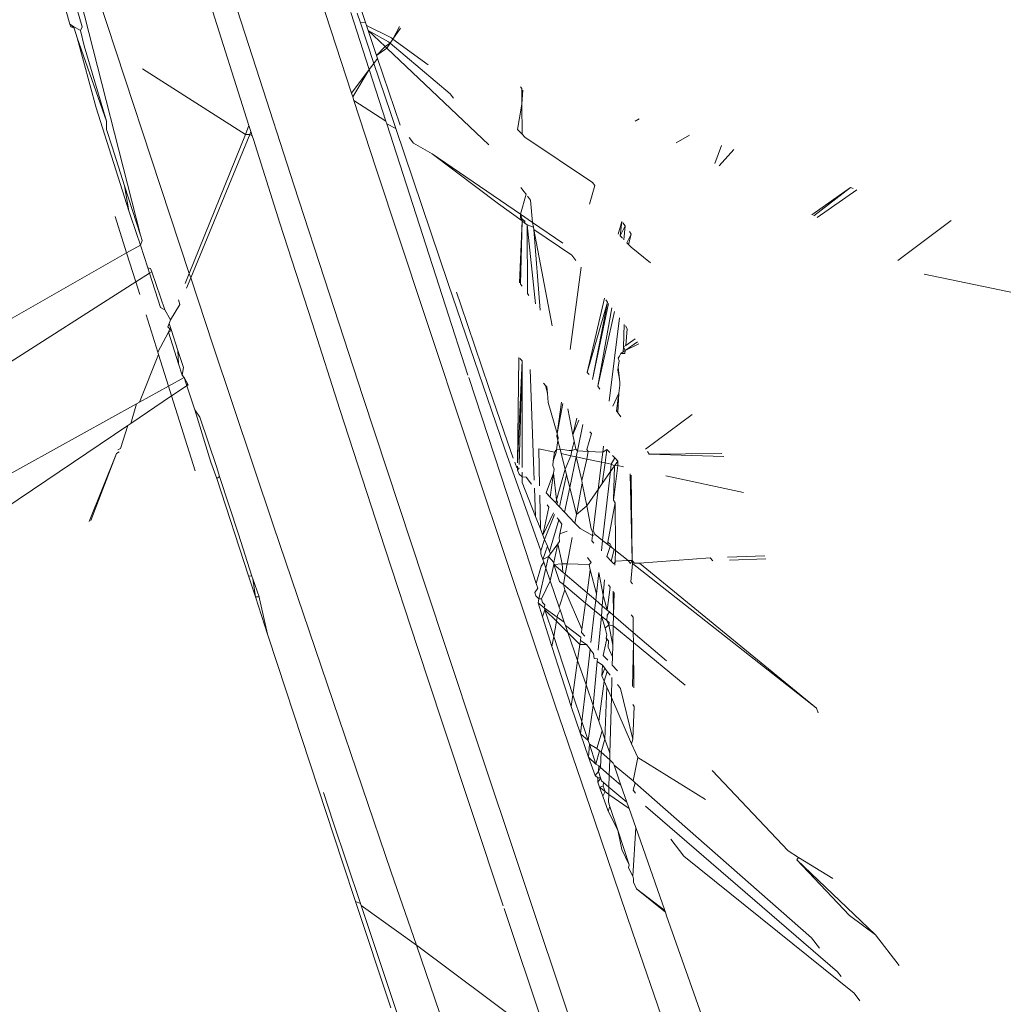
# Model space of a CAD drawing. Header units: millimetres. Extents: x 504675 to 860349, y -23215 to 63575.
# Tile 32 of 177: x 590976 to 590990, y 32733 to 32748. Entities that reach past the tile are written whole.
import ezdxf
from ezdxf import colors
from ezdxf.entities.mleader import LeaderData, LeaderLine
from ezdxf.math import Vec2, Vec3

# ---------------------------------------------------------------- set-up
doc = ezdxf.new("R2010")
doc.units = ezdxf.units.MM
doc.header["$LTSCALE"] = 10
doc.linetypes.add('LEVEL-F-OVERALL LAYOUT$0$HIDDEN', pattern=[0.375, 0.25, -0.125])
doc.layers.get('0').update_dxf_attribs({"linetype": 'CONTINUOUS'})
for name, color, linetype, lineweight in [('ARCH', 8, 'CONTINUOUS', 0), ('furniture', 8, 'CONTINUOUS', 5), ('LEVEL - C OVERALL LAYOUT$0$A-EQPM', 8, 'CONTINUOUS', 5), ('level-C-ELEVATION-$0$I-ANNO-TEXT', 8, 'CONTINUOUS', 18)]:
    doc.layers.add(name, color=color, linetype=linetype, lineweight=lineweight)
doc.layers.add('LEVEL-F-OVERALL LAYOUT$0$DASH1L', color=8, linetype='LEVEL-F-OVERALL LAYOUT$0$HIDDEN')
doc.styles.add('level-C-ELEVATION-$0$KGD - Note', font='romans.shx', dxfattribs={"width": 0.7, "height": 2})

# ---------------------------------------------------------------- blocks, each defined once
blk = doc.blocks.new('LEVEL - C OVERALL LAYOUT$0$Column Cladding - Column Cladding- 1200mm-V38-LEVEL C - PART PLAN 20')
at = {"layer": 'LEVEL - C OVERALL LAYOUT$0$A-EQPM', "color": 253, "lineweight": 5}
for radius, start, end in [(755, 90, 270), (746, 180, 360)]:
    blk.add_arc((0, 0), radius, start, end, dxfattribs=at)
blk = doc.blocks.new('ARCH')
at = {"layer": 'LEVEL-F-OVERALL LAYOUT$0$DASH1L'}
h = blk.add_hatch(dxfattribs=at)
h.set_pattern_fill('ANGLE', color=8, scale=10, angle=352.0664)
h.set_pattern_definition([(352.0664444, (-404119.055, 373340.98), (9.6410197, 69.1814516), [50.8, -19.05]), (82.0664444, (-404119.055, 373340.98), (-69.1814516, 9.6410197), [50.8, -19.05])])
edge = h.paths.add_edge_path(flags=16)
edge.add_line((572074.712, 35847.062), (602196.904, 29528.217))
edge.add_line((602196.904, 29528.217), (599472.63, 39352.005))
edge.add_arc((597545.364, 38817.547), 2000, 15.499436, 89.998351)
edge.add_line((597545.422, 40817.547), (573256.113, 40817.547))
edge.add_arc((576210.344, 22394.182), 18658.72, 99.1099624, 106.6903327)
edge.add_line((570851.58, 40266.829), (572074.712, 35847.062))
h.paths.add_polyline_path([(583373.777, 40815.973), (583374.097, 40875.042), (586424.097, 40859.112), (586423.937, 40815.973)], flags=16)
h.paths.add_polyline_path([(600840.891, 34605.132), (600792.778, 34591.523), (599497.965, 39260.646), (599546.078, 39274.255)])
h.paths.add_polyline_path([(587210.4, 32671.778), (587194.965, 32598.383), (582692.955, 33542.787), (582708.389, 33616.182)])
edge = h.paths.add_edge_path()
edge.add_line((572071.73, 35387.893), (601863.317, 29138.4))
edge.add_arc((601986.5, 29725.619), 600, 258.152638, 375.499436)
edge.add_line((602564.68, 29885.956), (599906.265, 39472.258))
edge.add_arc((597545.364, 38817.547), 2450, 15.499436, 89.998351)
edge.add_line((597545.435, 41267.547), (573220.478, 41267.547))
edge.add_arc((576210.344, 22394.182), 19108.72, 99.0018321, 106.2358191)
edge.add_arc((571035.465, 40164.758), 600, 106.235819, 195.468967)
edge.add_line((570457.2, 40004.728), (571616.648, 35815.082))
edge.add_arc((572194.913, 35975.111), 600, 195.468967, 258.152638)
h.paths.add_polyline_path([(587210.4, 32671.778), (587195.409, 32600.494), (587195.432, 32600.49)])
at = {"layer": 'furniture'}
for p, q in [((590976.211, 32749.588), (590977.434, 32744.773)), ((590976.377, 32747.935), (590976.035, 32749.143)), ((590978.57, 32749.13), (590979.166, 32747.277)), ((590980.807, 32747.962), (590980.442, 32749.056)), ((590976.647, 32748.805), (590977.592, 32745.928)), ((590979.06, 32746.414), (590978.329, 32748.725)), ((590980.596, 32746.902), (590980.058, 32748.553)), ((590976.418, 32748.393), (590976.559, 32747.897)), ((590980.587, 32748.111), (590980.862, 32747.254)), ((590980.729, 32747.954), (590980.68, 32748.101)), ((590976.377, 32747.935), (590976.389, 32747.897)), ((590976.43, 32747.902), (590976.377, 32747.935)), ((590976.43, 32747.902), (590976.389, 32747.897)), ((590976.438, 32747.877), (590976.389, 32747.897)), ((590976.534, 32747.838), (590976.43, 32747.902)), ((590976.438, 32747.877), (590976.43, 32747.902)), ((590976.559, 32747.897), (590976.534, 32747.838)), ((590980.807, 32747.962), (590980.729, 32747.954)), ((590980.729, 32747.954), (590980.933, 32747.347)), ((590980.807, 32747.962), (590980.823, 32747.913)), ((590980.823, 32747.913), (590980.847, 32747.842)), ((590981.194, 32747.728), (590980.823, 32747.913)), ((590981.316, 32747.898), (590981.218, 32747.711)), ((590976.486, 32747.728), (590976.438, 32747.877)), ((590976.534, 32747.838), (590976.589, 32747.613)), ((590980.847, 32747.842), (590980.972, 32747.468)), ((590980.847, 32747.842), (590981.101, 32747.601)), ((590981.152, 32747.671), (590980.847, 32747.842)), ((590981.218, 32747.711), (590981.333, 32747.876)), ((590976.486, 32747.728), (590976.771, 32746.681)), ((590976.926, 32746.482), (590976.486, 32747.728)), ((590976.589, 32747.613), (590976.926, 32746.482)), ((590981.101, 32747.601), (590980.972, 32747.468)), ((590981.153, 32747.638), (590981.101, 32747.601)), ((590981.101, 32747.601), (590981.125, 32747.578)), ((590981.125, 32747.578), (590981.176, 32747.651)), ((590981.176, 32747.651), (590981.152, 32747.671)), ((590981.176, 32747.651), (590981.153, 32747.638)), ((590981.176, 32747.651), (590981.218, 32747.711)), ((590982.075, 32746.891), (590981.176, 32747.651)), ((590981.218, 32747.711), (590981.194, 32747.728)), ((590981.747, 32747.327), (590981.218, 32747.711)), ((590980.972, 32747.468), (590981.125, 32747.578)), ((590980.972, 32747.468), (590980.988, 32747.42)), ((590981.125, 32747.578), (590982.653, 32746.126)), ((590980.862, 32747.254), (590980.933, 32747.347)), ((590980.933, 32747.347), (590980.988, 32747.42)), ((590980.933, 32747.347), (590981.18, 32746.61)), ((590980.988, 32747.42), (590981.324, 32746.42)), ((590977.464, 32747.264), (590979.007, 32746.283)), ((590979.166, 32747.277), (590979.732, 32745.529)), ((590980.596, 32746.902), (590980.862, 32747.254)), ((590980.615, 32746.846), (590980.862, 32747.254)), ((590980.862, 32747.254), (590981.111, 32746.482)), ((590983.128, 32746.998), (590983.15, 32746.969)), ((590980.615, 32746.846), (590980.596, 32746.902)), ((590980.632, 32746.791), (590980.615, 32746.846)), ((590982.075, 32746.891), (590982.126, 32746.824)), ((590983.151, 32746.734), (590983.15, 32746.969)), ((590983.166, 32746.948), (590983.151, 32746.734)), ((590981.111, 32746.482), (590980.632, 32746.791)), ((590980.963, 32745.783), (590980.632, 32746.791)), ((590983.151, 32746.734), (590983.085, 32746.356)), ((590983.153, 32746.286), (590983.151, 32746.734)), ((590976.771, 32746.681), (590977.262, 32745.138)), ((590981.18, 32746.61), (590981.26, 32746.372)), ((590976.926, 32746.482), (590976.925, 32746.355)), ((590979.06, 32746.414), (590979.007, 32746.283)), ((590979.088, 32746.324), (590979.06, 32746.414)), ((590981.124, 32746.44), (590981.111, 32746.482)), ((590981.26, 32746.372), (590981.124, 32746.44)), ((590982.003, 32743.714), (590981.124, 32746.44)), ((590984.847, 32746.481), (590984.909, 32746.518)), ((590977.008, 32746.095), (590976.925, 32746.355)), ((590979.007, 32746.283), (590978.166, 32744.199)), ((590979.071, 32746.282), (590978.188, 32744.133)), ((590979.007, 32746.283), (590979.071, 32746.282)), ((590979.088, 32746.324), (590979.071, 32746.282)), ((590979.071, 32746.282), (590979.109, 32746.259)), ((590979.109, 32746.259), (590979.088, 32746.324)), ((590979.126, 32746.207), (590979.109, 32746.259)), ((590981.26, 32746.372), (590982.046, 32744.047)), ((590983.153, 32746.286), (590983.085, 32746.356)), ((590983.153, 32746.286), (590983.195, 32746.242)), ((590985.461, 32746.156), (590985.661, 32746.273)), ((590979.126, 32746.207), (590979.525, 32744.954)), ((590981.462, 32746.237), (590981.526, 32746.153)), ((590981.526, 32746.153), (590981.804, 32745.99)), ((590984.208, 32745.562), (590983.195, 32746.242)), ((590986.044, 32745.847), (590986.142, 32746.116)), ((590977.008, 32746.095), (590977.196, 32745.512)), ((590981.804, 32745.99), (590982.802, 32745.242)), ((590983.13, 32745.085), (590981.804, 32745.99)), ((590986.329, 32746.055), (590986.109, 32745.812)), ((590977.592, 32745.928), (590978.166, 32744.199)), ((590981.679, 32743.614), (590980.963, 32745.783)), ((590979.732, 32745.529), (590980.266, 32743.886)), ((590984.243, 32745.515), (590984.208, 32745.562)), ((590977.434, 32744.773), (590977.196, 32745.512)), ((590977.196, 32745.512), (590977.262, 32745.138)), ((590983.212, 32745.385), (590983.13, 32745.085)), ((590983.179, 32745.429), (590983.136, 32745.485)), ((590983.152, 32745.464), (590983.179, 32745.429)), ((590983.179, 32745.429), (590983.212, 32745.385)), ((590984.164, 32745.236), (590984.243, 32745.515)), ((590988.074, 32745.486), (590987.494, 32745.079)), ((590987.524, 32745.063), (590988.074, 32745.486)), ((590987.577, 32745.035), (590988.171, 32745.454)), ((590988.074, 32745.486), (590988.117, 32745.472)), ((590982.802, 32745.242), (590983.152, 32744.985)), ((590983.234, 32745.356), (590983.278, 32745.297)), ((590983.278, 32745.297), (590983.308, 32744.964)), ((590977.262, 32745.138), (590977.382, 32744.765)), ((590983.13, 32745.085), (590983.129, 32745.03)), ((590983.13, 32745.085), (590983.152, 32745.014)), ((590983.308, 32744.964), (590983.13, 32745.085)), ((590977.227, 32744.508), (590977.057, 32745.052)), ((590980.005, 32743.455), (590979.525, 32744.954)), ((590983.152, 32744.985), (590983.114, 32744.056)), ((590983.129, 32745.03), (590983.152, 32744.985)), ((590983.13, 32744.035), (590983.152, 32744.985)), ((590983.152, 32745.014), (590983.195, 32744.983)), ((590983.152, 32744.985), (590983.196, 32744.953)), ((590983.195, 32744.983), (590983.196, 32744.953)), ((590983.23, 32744.928), (590983.196, 32744.953)), ((590983.353, 32743.741), (590983.23, 32744.928)), ((590983.233, 32743.899), (590983.23, 32744.928)), ((590983.23, 32744.928), (590983.322, 32744.891)), ((590983.308, 32744.964), (590983.322, 32744.891)), ((590983.765, 32744.652), (590983.308, 32744.964)), ((590984.595, 32744.788), (590984.648, 32744.976)), ((590984.621, 32744.762), (590984.648, 32744.976)), ((590984.696, 32744.913), (590984.664, 32744.955)), ((590988.786, 32744.394), (590989.586, 32744.993)), ((590983.322, 32744.891), (590983.329, 32744.855)), ((590983.329, 32744.855), (590983.603, 32743.41)), ((590983.329, 32744.855), (590983.424, 32743.647)), ((590983.329, 32744.855), (590983.901, 32744.472)), ((590984.621, 32744.762), (590984.696, 32744.913)), ((590984.696, 32744.913), (590984.677, 32744.704)), ((590984.721, 32744.658), (590984.789, 32744.789)), ((590984.789, 32744.789), (590984.747, 32744.631)), ((590984.789, 32744.789), (590984.761, 32744.826)), ((590977.382, 32744.765), (590977.421, 32744.669)), ((590977.421, 32744.669), (590977.434, 32744.622)), ((590977.461, 32744.69), (590977.434, 32744.773)), ((590977.434, 32744.622), (590977.461, 32744.69)), ((590984.656, 32744.725), (590984.621, 32744.762)), ((590984.747, 32744.631), (590984.721, 32744.658)), ((590984.747, 32744.631), (590984.786, 32744.591)), ((590977.227, 32744.508), (590972.82, 32741.988)), ((590977.434, 32744.622), (590977.227, 32744.508)), ((590977.365, 32744.07), (590977.227, 32744.508)), ((590977.543, 32744.282), (590977.434, 32744.622)), ((590985.076, 32744.358), (590984.786, 32744.591)), ((590983.961, 32744.392), (590983.901, 32744.472)), ((590977.569, 32744.2), (590977.365, 32744.07)), ((590977.543, 32744.282), (590977.569, 32744.2)), ((590977.583, 32744.272), (590977.543, 32744.282)), ((590977.604, 32744.223), (590977.569, 32744.2)), ((590977.733, 32743.688), (590977.569, 32744.2)), ((590977.604, 32744.223), (590977.583, 32744.272)), ((590977.797, 32743.652), (590977.604, 32744.223)), ((590978.166, 32744.199), (590978.104, 32744.046)), ((590978.166, 32744.199), (590978.188, 32744.133)), ((590983.872, 32743.056), (590984.038, 32744.29)), ((590977.365, 32744.07), (590974.849, 32742.464)), ((590977.423, 32743.883), (590977.365, 32744.07)), ((590978.188, 32744.133), (590978.123, 32743.975)), ((590978.188, 32744.133), (590978.52, 32743.13)), ((590982.046, 32744.047), (590982.894, 32741.562)), ((590995.842, 32742.812), (590989.181, 32744.186)), ((590982.169, 32743.919), (590982.233, 32743.729)), ((590983.152, 32744.006), (590983.13, 32744.035)), ((590983.233, 32743.899), (590983.256, 32743.869)), ((590978.005, 32743.8), (590978.023, 32743.732)), ((590980.266, 32743.886), (590980.768, 32742.351)), ((590984.13, 32742.715), (590984.386, 32743.829)), ((590984.13, 32742.715), (590984.431, 32743.769)), ((590984.431, 32743.769), (590984.21, 32742.61)), ((590984.21, 32742.61), (590984.449, 32743.745)), ((590984.431, 32743.769), (590984.406, 32743.802)), ((590977.733, 32743.688), (590977.797, 32743.652)), ((590977.883, 32743.5), (590977.797, 32743.652)), ((590978.023, 32743.732), (590977.883, 32743.5)), ((590982.364, 32741.552), (590981.679, 32743.614)), ((590982.341, 32742.673), (590982.003, 32743.714)), ((590982.656, 32742.488), (590982.233, 32743.729)), ((590984.496, 32743.683), (590984.288, 32742.506)), ((590984.288, 32742.506), (590984.537, 32743.628)), ((590977.694, 32743.02), (590977.519, 32743.576)), ((590977.843, 32743.399), (590977.863, 32743.449)), ((590977.863, 32743.449), (590977.883, 32743.5)), ((590977.898, 32743.341), (590977.863, 32743.449)), ((590980.423, 32742.159), (590980.005, 32743.455)), ((590984.611, 32743.53), (590984.457, 32742.283)), ((590977.852, 32743.317), (590977.694, 32743.02)), ((590977.873, 32743.367), (590977.843, 32743.399)), ((590977.873, 32743.367), (590977.852, 32743.317)), ((590977.898, 32743.341), (590977.852, 32743.317)), ((590978.004, 32742.845), (590977.852, 32743.317)), ((590977.898, 32743.341), (590977.873, 32743.367)), ((590977.996, 32743.041), (590977.898, 32743.341)), ((590984.674, 32743.097), (590984.684, 32743.433)), ((590984.701, 32743.411), (590984.73, 32743.365)), ((590984.73, 32743.365), (590984.706, 32743.119)), ((590984.699, 32743.042), (590984.882, 32743.171)), ((590984.706, 32743.119), (590984.848, 32743.216)), ((590977.705, 32742.984), (590977.694, 32743.02)), ((590978.077, 32742.789), (590977.996, 32743.041)), ((590977.996, 32743.041), (590978.004, 32742.845)), ((590978.52, 32743.13), (590979.43, 32740.414)), ((590984.669, 32743.022), (590984.635, 32742.998)), ((590984.674, 32743.097), (590984.669, 32743.022)), ((590984.669, 32743.022), (590984.699, 32743.042)), ((590984.674, 32743.097), (590984.706, 32743.119)), ((590984.699, 32743.042), (590984.674, 32743.097)), ((590984.694, 32742.999), (590984.699, 32743.042)), ((590984.699, 32743.042), (590984.902, 32743.145)), ((590977.705, 32742.984), (590977.42, 32742.267)), ((590977.856, 32742.507), (590977.705, 32742.984)), ((590983.086, 32741.359), (590983.103, 32742.939)), ((590983.086, 32741.359), (590983.153, 32742.887)), ((590983.109, 32741.335), (590983.153, 32742.887)), ((590983.153, 32742.887), (590983.121, 32742.921)), ((590983.154, 32741.288), (590983.153, 32742.887)), ((590984.609, 32742.889), (590984.591, 32742.793)), ((590984.593, 32742.927), (590984.613, 32742.959)), ((590984.593, 32742.927), (590984.609, 32742.889)), ((590984.635, 32742.998), (590984.613, 32742.959)), ((590984.635, 32742.998), (590984.694, 32742.999)), ((590978.004, 32742.845), (590978.059, 32742.673)), ((590978.077, 32742.789), (590978.059, 32742.673)), ((590983.334, 32741.099), (590983.276, 32742.759)), ((590984.156, 32742.681), (590984.13, 32742.715)), ((590984.591, 32742.793), (590984.589, 32742.748)), ((590984.589, 32742.748), (590984.614, 32742.611)), ((590984.614, 32742.611), (590984.591, 32742.793)), ((590978.09, 32742.636), (590977.856, 32742.507)), ((590978.059, 32742.673), (590978.09, 32742.636)), ((590978.09, 32742.636), (590978.12, 32742.543)), ((590978.148, 32742.53), (590978.09, 32742.636)), ((590983.213, 32740.012), (590982.353, 32742.638)), ((590984.614, 32742.611), (590984.62, 32742.569)), ((590984.618, 32742.521), (590984.62, 32742.569)), ((590977.856, 32742.507), (590977.42, 32742.267)), ((590977.901, 32742.363), (590977.856, 32742.507)), ((590977.901, 32742.363), (590978.148, 32742.53)), ((590978.12, 32742.543), (590978.247, 32742.151)), ((590978.12, 32742.543), (590978.148, 32742.53)), ((590982.936, 32741.672), (590982.656, 32742.488)), ((590983.506, 32742.518), (590983.473, 32742.552)), ((590983.534, 32742.401), (590983.506, 32742.518)), ((590983.526, 32742.497), (590983.506, 32742.518)), ((590983.534, 32742.401), (590983.526, 32742.497)), ((590984.32, 32742.465), (590984.288, 32742.506)), ((590984.603, 32742.404), (590984.618, 32742.521)), ((590977.29, 32741.95), (590977.901, 32742.363)), ((590978.256, 32741.238), (590977.901, 32742.363)), ((590981.674, 32739.6), (590980.768, 32742.351)), ((590983.546, 32742.263), (590983.534, 32742.401)), ((590983.745, 32742.268), (590983.679, 32741.799)), ((590984.514, 32742.208), (590984.603, 32742.404)), ((590984.568, 32742.137), (590984.603, 32742.404)), ((590984.587, 32742.112), (590984.603, 32742.404)), ((590973.475, 32740.089), (590977.375, 32742.242)), ((590977.375, 32742.242), (590977.29, 32741.95)), ((590977.42, 32742.267), (590977.375, 32742.242)), ((590978.247, 32742.151), (590978.488, 32741.367)), ((590978.326, 32742.044), (590978.247, 32742.151)), ((590980.423, 32742.159), (590981.096, 32740.085)), ((590983.679, 32741.799), (590983.546, 32742.263)), ((590983.679, 32741.799), (590983.764, 32742.247)), ((590983.839, 32742.168), (590983.915, 32741.778)), ((590984.568, 32742.137), (590984.635, 32742.048)), ((590978.577, 32741.289), (590978.326, 32742.044)), ((590983.915, 32741.778), (590983.973, 32742.029)), ((590983.915, 32741.778), (590984.003, 32741.997)), ((590985.004, 32741.561), (590985.702, 32742.084)), ((590975.403, 32740.674), (590977.245, 32741.919)), ((590977.245, 32741.919), (590977.135, 32741.573)), ((590977.245, 32741.919), (590977.29, 32741.95)), ((590983.983, 32741.537), (590984.066, 32741.931)), ((590983.69, 32741.693), (590983.671, 32741.553)), ((590983.673, 32741.758), (590983.679, 32741.799)), ((590983.695, 32741.733), (590983.673, 32741.758)), ((590983.69, 32741.693), (590983.673, 32741.758)), ((590983.679, 32741.799), (590983.695, 32741.733)), ((590983.695, 32741.733), (590983.69, 32741.693)), ((590983.722, 32741.564), (590983.69, 32741.693)), ((590983.901, 32741.541), (590983.933, 32741.684)), ((590983.933, 32741.684), (590983.915, 32741.778)), ((590983.933, 32741.684), (590983.957, 32741.561)), ((590984.124, 32741.559), (590984.195, 32741.796)), ((590984.168, 32741.824), (590984.195, 32741.796)), ((590977.135, 32741.573), (590977.097, 32741.554)), ((590983.02, 32739.596), (590982.364, 32741.552)), ((590982.894, 32741.562), (590983.433, 32740.037)), ((590982.936, 32741.672), (590983.02, 32741.429)), ((590983.406, 32741.567), (590983.416, 32741.013)), ((590983.64, 32741.517), (590983.406, 32741.567)), ((590983.671, 32741.553), (590983.64, 32741.517)), ((590983.671, 32741.553), (590983.665, 32741.512)), ((590983.722, 32741.564), (590983.671, 32741.553)), ((590983.861, 32741.543), (590983.722, 32741.564)), ((590983.739, 32741.496), (590983.722, 32741.564)), ((590983.901, 32741.541), (590983.861, 32741.543)), ((590983.884, 32741.465), (590983.901, 32741.541)), ((590983.957, 32741.561), (590983.901, 32741.541)), ((590983.983, 32741.537), (590983.957, 32741.561)), ((590983.964, 32741.448), (590983.983, 32741.537)), ((590984.145, 32741.529), (590983.983, 32741.537)), ((590984.145, 32741.529), (590984.124, 32741.559)), ((590984.374, 32741.609), (590984.362, 32741.517)), ((590984.424, 32741.556), (590984.362, 32741.517)), ((590984.397, 32741.356), (590984.424, 32741.556)), ((590984.424, 32741.556), (590984.466, 32741.512)), ((590977.076, 32741.5), (590976.664, 32740.481)), ((590977.076, 32741.5), (590976.691, 32740.494)), ((590977.114, 32741.521), (590977.076, 32741.5)), ((590983.621, 32741.384), (590983.612, 32741.316)), ((590983.621, 32741.384), (590983.64, 32741.517)), ((590983.665, 32741.512), (590983.621, 32741.384)), ((590983.884, 32741.465), (590983.739, 32741.496)), ((590983.797, 32741.265), (590983.739, 32741.496)), ((590983.797, 32741.265), (590983.884, 32741.465)), ((590983.867, 32740.988), (590983.964, 32741.448)), ((590983.964, 32741.448), (590983.884, 32741.465)), ((590984.123, 32741.414), (590983.964, 32741.448)), ((590983.964, 32741.448), (590984.048, 32741.093)), ((590984.048, 32741.093), (590984.123, 32741.414)), ((590984.123, 32741.414), (590984.145, 32741.529)), ((590984.344, 32741.367), (590984.123, 32741.414)), ((590984.362, 32741.517), (590984.145, 32741.529)), ((590984.362, 32741.517), (590984.344, 32741.367)), ((590984.49, 32741.336), (590984.543, 32741.431)), ((590984.543, 32741.431), (590984.506, 32741.47)), ((590984.539, 32741.314), (590984.588, 32741.385)), ((590984.588, 32741.385), (590984.543, 32741.431)), ((590984.588, 32741.385), (590984.561, 32741.413)), ((590984.588, 32741.385), (590984.586, 32741.316)), ((590985.06, 32741.488), (590985.031, 32741.526)), ((590986.145, 32741.497), (590985.06, 32741.488)), ((590985.06, 32741.488), (590986.179, 32741.451)), ((590978.488, 32741.367), (590978.579, 32741.124)), ((590978.62, 32741.156), (590978.577, 32741.289)), ((590983.042, 32741.368), (590983.072, 32741.283)), ((590983.085, 32741.246), (590983.086, 32741.31)), ((590983.085, 32741.246), (590983.109, 32741.281)), ((590983.085, 32741.246), (590983.108, 32741.186)), ((590983.632, 32741.261), (590983.612, 32741.316)), ((590983.624, 32741.204), (590983.632, 32741.261)), ((590983.669, 32740.802), (590983.797, 32741.265)), ((590983.82, 32741.176), (590983.797, 32741.265)), ((590984.344, 32741.367), (590984.294, 32740.96)), ((590984.397, 32741.356), (590984.344, 32741.367)), ((590984.354, 32741.047), (590984.397, 32741.356)), ((590984.49, 32741.336), (590984.397, 32741.356)), ((590984.478, 32741.226), (590984.49, 32741.336)), ((590984.539, 32741.314), (590984.478, 32741.226)), ((590984.539, 32741.314), (590984.49, 32741.336)), ((590984.586, 32741.316), (590984.521, 32740.799)), ((590984.521, 32740.799), (590984.539, 32741.314)), ((590984.586, 32741.316), (590984.539, 32741.314)), ((590984.671, 32741.297), (590984.586, 32741.316)), ((590978.579, 32741.124), (590978.62, 32741.156)), ((590978.579, 32741.124), (590979.055, 32739.662)), ((590978.903, 32740.289), (590978.62, 32741.156)), ((590983.108, 32741.186), (590983.155, 32741.149)), ((590983.155, 32741.149), (590983.155, 32741.22)), ((590983.155, 32741.064), (590983.155, 32741.149)), ((590983.212, 32741.145), (590983.155, 32741.149)), ((590983.292, 32741.04), (590983.212, 32741.145)), ((590983.624, 32741.204), (590983.512, 32740.911)), ((590983.576, 32740.844), (590983.624, 32741.204)), ((590983.669, 32740.802), (590983.624, 32741.204)), ((590983.713, 32740.699), (590983.82, 32741.176)), ((590983.867, 32740.988), (590983.82, 32741.176)), ((590984.056, 32741.053), (590984.048, 32741.093)), ((590984.478, 32741.226), (590984.354, 32741.047)), ((590984.36, 32740.196), (590984.478, 32741.226)), ((590984.771, 32741.193), (590984.805, 32739.894)), ((590984.805, 32739.894), (590984.788, 32741.174)), ((590986.469, 32740.914), (590985.307, 32741.162)), ((590983.155, 32741.064), (590983.353, 32740.554)), ((590983.353, 32740.554), (590983.338, 32740.98)), ((590983.867, 32740.988), (590983.789, 32740.619)), ((590983.969, 32740.586), (590983.867, 32740.988)), ((590983.969, 32740.586), (590984.056, 32741.053)), ((590984.056, 32741.053), (590984.122, 32740.713)), ((590984.294, 32740.96), (590984.122, 32740.713)), ((590984.294, 32740.96), (590984.217, 32740.344)), ((590984.294, 32740.96), (590984.354, 32741.047)), ((590983.418, 32740.875), (590983.427, 32740.369)), ((590983.512, 32740.911), (590983.576, 32740.844)), ((590983.576, 32740.844), (590983.532, 32740.891)), ((590983.658, 32740.757), (590983.576, 32740.844)), ((590983.658, 32740.757), (590983.669, 32740.802)), ((590983.684, 32740.77), (590983.669, 32740.802)), ((590984.546, 32740.76), (590984.521, 32740.799)), ((590983.466, 32740.273), (590983.556, 32740.695)), ((590983.53, 32740.729), (590983.556, 32740.695)), ((590983.676, 32740.738), (590983.658, 32740.757)), ((590983.676, 32740.738), (590983.684, 32740.77)), ((590983.713, 32740.699), (590983.676, 32740.738)), ((590983.789, 32740.619), (590983.713, 32740.699)), ((590984.122, 32740.713), (590983.969, 32740.586)), ((590984.122, 32740.713), (590984.189, 32740.367)), ((590984.439, 32740.168), (590984.546, 32740.76)), ((590984.552, 32740.078), (590984.546, 32740.76)), ((590983.353, 32740.554), (590983.427, 32740.369)), ((590983.466, 32740.273), (590983.623, 32740.607)), ((590983.491, 32740.211), (590983.641, 32740.583)), ((590983.564, 32740.03), (590983.702, 32740.503)), ((590983.702, 32740.503), (590983.677, 32740.536)), ((590983.702, 32740.503), (590983.751, 32740.439)), ((590983.944, 32740.456), (590983.789, 32740.619)), ((590983.944, 32740.456), (590983.969, 32740.586)), ((590979.43, 32740.414), (590980.321, 32737.778)), ((590983.427, 32740.369), (590983.466, 32740.273)), ((590983.721, 32740.294), (590983.751, 32740.439)), ((590984.022, 32740.375), (590983.944, 32740.456)), ((590984.208, 32740.27), (590984.022, 32740.375)), ((590984.189, 32740.367), (590984.213, 32740.312)), ((590979.105, 32739.658), (590978.903, 32740.289)), ((590983.433, 32740.037), (590983.491, 32740.211)), ((590983.491, 32740.211), (590983.466, 32740.273)), ((590983.532, 32740.109), (590983.491, 32740.211)), ((590983.709, 32740.24), (590983.721, 32740.294)), ((590983.716, 32740.18), (590983.709, 32740.24)), ((590983.831, 32740.334), (590983.721, 32740.294)), ((590983.831, 32739.846), (590983.904, 32740.239)), ((590984.208, 32740.27), (590984.198, 32740.189)), ((590984.213, 32740.312), (590984.208, 32740.27)), ((590984.248, 32740.284), (590984.208, 32740.27)), ((590984.217, 32740.344), (590984.248, 32740.284)), ((590984.36, 32740.196), (590984.248, 32740.284)), ((590981.096, 32740.085), (590981.59, 32738.574)), ((590983.462, 32739.911), (590983.532, 32740.109)), ((590983.532, 32740.109), (590983.564, 32740.03)), ((590983.689, 32740.145), (590983.578, 32739.996)), ((590983.63, 32739.865), (590983.689, 32740.145)), ((590983.689, 32740.145), (590983.716, 32740.18)), ((590983.753, 32739.843), (590983.689, 32740.145)), ((590984.23, 32740.155), (590984.198, 32740.189)), ((590984.342, 32740.038), (590984.36, 32740.196)), ((590984.437, 32740.135), (590984.36, 32740.196)), ((590984.422, 32739.954), (590984.473, 32740.106)), ((590984.437, 32740.135), (590984.439, 32740.168)), ((590984.473, 32740.106), (590984.437, 32740.135)), ((590984.439, 32740.168), (590984.475, 32740.139)), ((590984.496, 32740.088), (590984.473, 32740.106)), ((590984.475, 32740.139), (590984.496, 32740.088)), ((590984.531, 32740.06), (590984.488, 32739.884)), ((590984.496, 32740.088), (590984.531, 32740.06)), ((590984.551, 32740.044), (590984.531, 32740.06)), ((590984.551, 32740.044), (590984.552, 32740.078)), ((590983.365, 32739.551), (590983.213, 32740.012)), ((590983.434, 32739.992), (590983.433, 32740.037)), ((590983.462, 32739.911), (590983.434, 32739.992)), ((590983.547, 32739.955), (590983.462, 32739.911)), ((590983.477, 32739.868), (590983.462, 32739.911)), ((590983.508, 32739.778), (590983.547, 32739.955)), ((590983.578, 32739.996), (590983.547, 32739.955)), ((590983.547, 32739.955), (590983.63, 32739.865)), ((590983.578, 32739.996), (590983.564, 32740.03)), ((590984.19, 32739.864), (590984.131, 32739.941)), ((590984.488, 32739.884), (590984.422, 32739.954)), ((590984.547, 32739.886), (590984.551, 32740.044)), ((590984.742, 32739.892), (590984.551, 32740.044)), ((590984.914, 32739.854), (590985.974, 32739.932)), ((590985.974, 32739.932), (590986.013, 32739.891)), ((590986.789, 32739.966), (590986.23, 32739.943)), ((590986.263, 32739.899), (590986.805, 32739.918)), ((590983.365, 32739.551), (590983.437, 32739.808)), ((590983.405, 32739.319), (590983.508, 32739.778)), ((590983.437, 32739.808), (590983.477, 32739.868)), ((590983.477, 32739.868), (590983.508, 32739.778)), ((590983.508, 32739.778), (590983.572, 32739.59)), ((590983.572, 32739.59), (590983.629, 32739.836)), ((590983.629, 32739.836), (590983.63, 32739.865)), ((590983.753, 32739.843), (590983.629, 32739.836)), ((590983.629, 32739.836), (590983.714, 32739.58)), ((590983.766, 32739.718), (590983.629, 32739.836)), ((590983.831, 32739.846), (590983.753, 32739.843)), ((590983.766, 32739.718), (590983.753, 32739.843)), ((590983.801, 32739.688), (590983.831, 32739.846)), ((590984.156, 32739.836), (590983.831, 32739.846)), ((590984.19, 32739.864), (590984.156, 32739.836)), ((590984.175, 32739.753), (590984.156, 32739.836)), ((590984.488, 32739.884), (590984.526, 32739.844)), ((590984.526, 32739.844), (590984.547, 32739.886)), ((590984.545, 32739.824), (590984.547, 32739.886)), ((590984.547, 32739.886), (590984.742, 32739.892)), ((590984.805, 32739.894), (590984.742, 32739.892)), ((590984.742, 32739.892), (590984.778, 32739.85)), ((590984.778, 32739.85), (590984.805, 32739.894)), ((590984.806, 32739.851), (590984.785, 32739.572)), ((590984.805, 32739.894), (590984.806, 32739.851)), ((590984.805, 32739.894), (590984.836, 32739.852)), ((590984.806, 32739.851), (590987.565, 32737.678)), ((590984.836, 32739.852), (590984.914, 32739.854)), ((590987.565, 32737.678), (590984.914, 32739.854)), ((590979.055, 32739.662), (590979.105, 32739.658)), ((590979.055, 32739.662), (590979.156, 32739.351)), ((590979.105, 32739.658), (590979.119, 32739.619)), ((590979.119, 32739.619), (590979.211, 32739.347)), ((590979.119, 32739.619), (590979.156, 32739.351)), ((590983.801, 32739.688), (590983.766, 32739.718)), ((590983.772, 32739.532), (590983.801, 32739.688)), ((590984.127, 32739.409), (590983.801, 32739.688)), ((590984.127, 32739.409), (590984.175, 32739.753)), ((590984.269, 32739.396), (590984.175, 32739.753)), ((590984.269, 32739.396), (590984.305, 32739.714)), ((590984.305, 32739.714), (590984.37, 32739.375)), ((590982.444, 32737.279), (590981.674, 32739.6)), ((590983.645, 32737.741), (590983.02, 32739.596)), ((590983.346, 32739.413), (590983.388, 32739.481)), ((590983.388, 32739.481), (590983.365, 32739.551)), ((590983.442, 32739.317), (590983.572, 32739.59)), ((590983.572, 32739.59), (590983.709, 32739.194)), ((590983.714, 32739.58), (590983.772, 32739.532)), ((590983.795, 32739.456), (590983.772, 32739.532)), ((590983.772, 32739.532), (590984.106, 32739.256)), ((590984.37, 32739.375), (590984.39, 32739.602)), ((590984.43, 32739.149), (590984.475, 32739.492)), ((590984.475, 32739.492), (590984.446, 32739.529)), ((590984.81, 32739.546), (590984.785, 32739.572)), ((590979.156, 32739.351), (590979.211, 32739.347)), ((590979.338, 32738.791), (590979.156, 32739.351)), ((590979.219, 32739.321), (590979.211, 32739.347)), ((590979.338, 32738.791), (590979.219, 32739.321)), ((590983.346, 32739.413), (590983.361, 32739.363)), ((590983.361, 32739.363), (590983.405, 32739.319)), ((590983.392, 32739.261), (590983.405, 32739.319)), ((590983.442, 32739.317), (590983.405, 32739.319)), ((590983.459, 32739.265), (590983.442, 32739.317)), ((590983.709, 32739.194), (590983.795, 32739.456)), ((590983.795, 32739.456), (590984.051, 32738.863)), ((590984.106, 32739.256), (590984.127, 32739.409)), ((590984.257, 32739.297), (590984.127, 32739.409)), ((590984.257, 32739.297), (590984.269, 32739.396)), ((590984.355, 32739.213), (590984.37, 32739.375)), ((590984.37, 32739.375), (590984.43, 32739.149)), ((590984.517, 32739.436), (590984.525, 32739.068)), ((590984.525, 32739.068), (590984.534, 32739.414)), ((590983.392, 32739.261), (590983.458, 32739.049)), ((590983.486, 32739.183), (590983.392, 32739.261)), ((590983.496, 32739.228), (590983.459, 32739.265)), ((590983.486, 32739.183), (590983.496, 32739.228)), ((590983.495, 32739.155), (590983.486, 32739.183)), ((590983.681, 32739.043), (590983.486, 32739.183)), ((590983.709, 32739.194), (590983.722, 32739.154)), ((590984.051, 32738.863), (590984.106, 32739.256)), ((590984.106, 32739.256), (590984.24, 32739.145)), ((590984.24, 32739.145), (590984.257, 32739.297)), ((590984.355, 32739.213), (590984.257, 32739.297)), ((590984.341, 32739.061), (590984.355, 32739.213)), ((590984.43, 32739.149), (590984.355, 32739.213)), ((590983.458, 32739.049), (590983.495, 32739.155)), ((590983.458, 32739.049), (590983.598, 32738.603)), ((590983.627, 32738.756), (590983.495, 32739.155)), ((590983.67, 32738.985), (590983.495, 32739.155)), ((590983.67, 32738.985), (590983.681, 32739.043)), ((590983.681, 32739.043), (590983.686, 32739.072)), ((590983.786, 32738.972), (590983.681, 32739.043)), ((590983.686, 32739.072), (590983.722, 32739.154)), ((590983.722, 32739.154), (590983.786, 32738.972)), ((590984.185, 32738.665), (590984.24, 32739.145)), ((590984.24, 32739.145), (590984.341, 32739.061)), ((590984.295, 32738.549), (590984.341, 32739.061)), ((590984.341, 32739.061), (590984.423, 32738.994)), ((590984.398, 32738.882), (590984.341, 32739.061)), ((590984.423, 32738.994), (590984.427, 32739.075)), ((590984.427, 32739.075), (590984.462, 32739.122)), ((590984.462, 32739.122), (590984.43, 32739.149)), ((590984.525, 32739.068), (590984.462, 32739.122)), ((590984.52, 32738.913), (590984.525, 32739.068)), ((590984.819, 32738.815), (590984.525, 32739.068)), ((590984.789, 32739.08), (590984.816, 32739.044)), ((590984.819, 32738.815), (590984.816, 32739.044)), ((590983.627, 32738.756), (590983.67, 32738.985)), ((590983.839, 32738.817), (590983.67, 32738.985)), ((590983.803, 32738.92), (590983.786, 32738.972)), ((590984.035, 32738.746), (590983.803, 32738.92)), ((590983.803, 32738.92), (590983.839, 32738.817)), ((590984.398, 32738.882), (590984.455, 32738.928)), ((590984.424, 32738.781), (590984.398, 32738.882)), ((590984.423, 32738.994), (590984.455, 32738.928)), ((590984.456, 32738.966), (590984.423, 32738.994)), ((590984.455, 32738.928), (590984.456, 32738.966)), ((590984.455, 32738.928), (590984.52, 32738.913)), ((590984.455, 32738.928), (590984.512, 32738.624)), ((590984.512, 32738.624), (590984.52, 32738.913)), ((590984.821, 32738.664), (590984.52, 32738.913)), ((590979.487, 32738.335), (590979.338, 32738.791)), ((590983.598, 32738.603), (590983.627, 32738.756)), ((590983.627, 32738.756), (590983.916, 32737.882)), ((590984.02, 32738.637), (590983.839, 32738.817)), ((590983.839, 32738.817), (590983.986, 32738.393)), ((590984.028, 32738.695), (590984.035, 32738.746)), ((590984.045, 32738.813), (590984.051, 32738.863)), ((590984.045, 32738.813), (590984.096, 32738.758)), ((590984.412, 32738.729), (590984.424, 32738.781)), ((590984.418, 32738.701), (590984.412, 32738.729)), ((590984.446, 32738.691), (590984.412, 32738.729)), ((590985.317, 32738.388), (590984.819, 32738.815)), ((590984.821, 32738.664), (590984.819, 32738.815)), ((590983.598, 32738.603), (590983.891, 32737.706)), ((590983.986, 32738.393), (590984.02, 32738.637)), ((590984.02, 32738.637), (590984.028, 32738.695)), ((590984.118, 32738.637), (590984.02, 32738.637)), ((590984.118, 32738.637), (590984.028, 32738.695)), ((590984.174, 32738.565), (590984.118, 32738.637)), ((590984.368, 32738.472), (590984.418, 32738.701)), ((590984.443, 32738.593), (590984.446, 32738.691)), ((590984.508, 32738.448), (590984.443, 32738.593)), ((590984.508, 32738.448), (590984.512, 32738.624)), ((590984.81, 32738.005), (590984.821, 32738.664)), ((590984.821, 32738.664), (590985.596, 32738.023)), ((590984.83, 32737.983), (590984.821, 32738.664)), ((590981.59, 32738.574), (590981.953, 32737.472)), ((590984.112, 32738.029), (590984.174, 32738.565)), ((590984.186, 32738.538), (590984.174, 32738.565)), ((590984.224, 32738.499), (590984.186, 32738.538)), ((590984.235, 32738.424), (590984.224, 32738.499)), ((590984.436, 32738.399), (590984.368, 32738.472)), ((590984.504, 32738.327), (590984.508, 32738.448)), ((590979.487, 32738.335), (590980.461, 32735.372)), ((590983.916, 32737.882), (590983.986, 32738.393)), ((590983.986, 32738.393), (590984.112, 32738.029)), ((590984.22, 32737.719), (590984.28, 32738.38)), ((590984.283, 32738.422), (590984.235, 32738.424)), ((590984.28, 32738.38), (590984.283, 32738.422)), ((590984.358, 32738.325), (590984.28, 32738.38)), ((590984.347, 32738.167), (590984.358, 32738.325)), ((590984.392, 32738.28), (590984.358, 32738.325)), ((590984.504, 32738.327), (590984.585, 32738.242)), ((590984.347, 32738.167), (590984.392, 32738.28)), ((590984.347, 32738.167), (590984.384, 32738.084)), ((590984.384, 32738.084), (590984.43, 32738.23)), ((590984.43, 32738.23), (590984.392, 32738.28)), ((590984.43, 32738.23), (590984.472, 32738.176)), ((590984.491, 32737.838), (590984.499, 32738.14)), ((590984.049, 32737.478), (590984.112, 32738.029)), ((590984.112, 32738.029), (590984.22, 32737.719)), ((590984.302, 32737.483), (590984.384, 32738.084)), ((590984.384, 32738.084), (590984.422, 32737.997)), ((590984.394, 32737.216), (590984.422, 32737.997)), ((590984.422, 32737.997), (590984.491, 32737.838)), ((590984.627, 32737.973), (590984.581, 32738.034)), ((590983.891, 32737.706), (590983.916, 32737.882)), ((590983.916, 32737.882), (590984.049, 32737.478)), ((590984.627, 32737.973), (590984.814, 32737.217)), ((590980.321, 32737.778), (590981.193, 32735.22)), ((590984.242, 32735.984), (590983.645, 32737.741)), ((590983.891, 32737.706), (590984.029, 32737.297)), ((590984.143, 32737.195), (590984.22, 32737.719)), ((590984.22, 32737.719), (590984.302, 32737.483)), ((590984.468, 32737.003), (590984.491, 32737.838)), ((590984.491, 32737.838), (590984.793, 32737.147)), ((590984.834, 32737.704), (590984.811, 32737.734)), ((590984.814, 32737.217), (590984.834, 32737.704)), ((590987.588, 32737.611), (590987.565, 32737.678)), ((590982.87, 32734.718), (590981.953, 32737.472)), ((590984.029, 32737.297), (590984.049, 32737.478)), ((590984.143, 32737.195), (590984.049, 32737.478)), ((590984.352, 32737.34), (590984.302, 32737.483)), ((590982.444, 32737.279), (590984.009, 32732.595)), ((590984.029, 32737.297), (590984.15, 32736.945)), ((590984.143, 32737.195), (590984.029, 32737.297)), ((590984.275, 32737.076), (590984.352, 32737.34)), ((590984.352, 32737.34), (590984.394, 32737.216)), ((590984.161, 32737.139), (590984.143, 32737.195)), ((590984.15, 32736.945), (590984.161, 32737.139)), ((590984.26, 32736.842), (590984.161, 32737.139)), ((590984.275, 32737.076), (590984.161, 32737.139)), ((590984.338, 32737.02), (590984.394, 32737.216)), ((590984.394, 32737.216), (590984.468, 32737.003)), ((590984.793, 32737.147), (590984.814, 32737.217)), ((590984.793, 32737.147), (590984.858, 32737.006)), ((590984.26, 32736.842), (590984.315, 32737.04)), ((590984.315, 32737.04), (590984.275, 32737.076)), ((590984.338, 32737.02), (590984.315, 32737.04)), ((590984.328, 32736.792), (590984.338, 32737.02)), ((590984.466, 32736.905), (590984.338, 32737.02)), ((590984.468, 32737.003), (590984.466, 32736.905)), ((590984.858, 32737.006), (590984.874, 32736.971)), ((590984.887, 32736.942), (590984.858, 32737.006)), ((590984.887, 32736.942), (590984.874, 32736.971)), ((590984.15, 32736.945), (590984.248, 32736.67)), ((590984.26, 32736.842), (590984.15, 32736.945)), ((590984.301, 32736.814), (590984.26, 32736.842)), ((590984.296, 32736.731), (590984.301, 32736.814)), ((590984.328, 32736.792), (590984.301, 32736.814)), ((590984.46, 32736.678), (590984.466, 32736.905)), ((590984.466, 32736.905), (590984.519, 32736.857)), ((590984.519, 32736.857), (590984.531, 32736.823)), ((590984.817, 32736.59), (590984.531, 32736.823)), ((590984.531, 32736.823), (590984.634, 32736.528)), ((590984.817, 32736.59), (590984.887, 32736.942)), ((590985.901, 32736.311), (590984.887, 32736.942)), ((590984.248, 32736.67), (590984.296, 32736.731)), ((590984.248, 32736.67), (590984.29, 32736.635)), ((590984.296, 32736.731), (590984.328, 32736.792)), ((590984.328, 32736.636), (590984.296, 32736.731)), ((590984.46, 32736.678), (590984.328, 32736.792)), ((590984.455, 32736.496), (590984.46, 32736.678)), ((590984.634, 32736.528), (590984.46, 32736.678)), ((590986.002, 32736.744), (590987.143, 32735.539)), ((590984.29, 32736.635), (590984.286, 32736.569)), ((590984.286, 32736.569), (590984.32, 32736.61)), ((590984.286, 32736.569), (590984.302, 32736.528)), ((590984.328, 32736.636), (590984.29, 32736.635)), ((590984.315, 32736.495), (590984.302, 32736.528)), ((590984.32, 32736.61), (590984.328, 32736.636)), ((590984.343, 32736.591), (590984.328, 32736.636)), ((590984.372, 32736.566), (590984.343, 32736.591)), ((590984.37, 32736.509), (590984.372, 32736.566)), ((590984.455, 32736.496), (590984.372, 32736.566)), ((590984.634, 32736.528), (590984.724, 32736.27)), ((590984.849, 32736.561), (590984.817, 32736.59)), ((590984.817, 32736.451), (590984.849, 32736.561)), ((590987.493, 32734.235), (590984.849, 32736.561)), ((590980.323, 32735.973), (590980.177, 32736.417)), ((590984.37, 32736.509), (590984.315, 32736.495)), ((590984.315, 32736.495), (590984.364, 32736.36)), ((590984.396, 32736.43), (590984.315, 32736.495)), ((590984.364, 32736.36), (590984.396, 32736.43)), ((590984.396, 32736.43), (590984.37, 32736.509)), ((590984.452, 32736.385), (590984.396, 32736.43)), ((590984.448, 32736.27), (590984.452, 32736.385)), ((590984.452, 32736.385), (590984.455, 32736.496)), ((590984.756, 32736.178), (590984.452, 32736.385)), ((590984.724, 32736.27), (590984.455, 32736.496)), ((590984.851, 32736.407), (590984.817, 32736.451)), ((590984.364, 32736.36), (590984.445, 32736.134)), ((590984.469, 32736.208), (590984.448, 32736.27)), ((590984.724, 32736.27), (590984.756, 32736.178)), ((590984.445, 32736.134), (590984.469, 32736.208)), ((590984.445, 32736.134), (590984.586, 32735.851)), ((590984.586, 32735.851), (590984.469, 32736.208)), ((590984.756, 32736.178), (590984.857, 32735.889)), ((590987.882, 32733.728), (590985.003, 32736.21)), ((590980.73, 32734.749), (590980.323, 32735.973)), ((590984.809, 32734.324), (590984.242, 32735.984)), ((590984.682, 32735.561), (590984.586, 32735.851)), ((590984.586, 32735.851), (590984.649, 32735.56)), ((590984.811, 32735.162), (590984.857, 32735.889)), ((590984.857, 32735.889), (590985.291, 32734.648)), ((590985.383, 32735.715), (590985.578, 32735.463)), ((590984.649, 32735.56), (590984.756, 32735.333)), ((590984.756, 32735.333), (590984.682, 32735.561)), ((590987.143, 32735.539), (590987.298, 32735.443)), ((590980.657, 32734.781), (590980.461, 32735.372)), ((590984.746, 32735.287), (590984.756, 32735.333)), ((590988.128, 32733.407), (590985.578, 32735.463)), ((590987.271, 32735.404), (590987.298, 32735.443)), ((590988.059, 32734.57), (590987.271, 32735.404)), ((590988.451, 32734.283), (590987.271, 32735.404)), ((590987.809, 32735.124), (590987.298, 32735.443)), ((590981.193, 32735.22), (590981.57, 32734.125)), ((590984.811, 32735.162), (590984.746, 32735.287)), ((590984.824, 32735.12), (590984.811, 32735.162)), ((590984.824, 32735.073), (590984.824, 32735.12)), ((590984.824, 32735.073), (590984.869, 32734.973)), ((590985.291, 32734.648), (590984.869, 32734.973)), ((590985.301, 32734.621), (590984.869, 32734.973)), ((590980.657, 32734.781), (590980.73, 32734.749)), ((590980.657, 32734.781), (590981.187, 32733.186)), ((590980.74, 32734.72), (590980.73, 32734.749)), ((590980.975, 32734.016), (590980.74, 32734.72)), ((590980.74, 32734.72), (590981.57, 32734.125)), ((590983.49, 32732.866), (590982.884, 32734.674)), ((590985.291, 32734.648), (590985.301, 32734.621)), ((590985.301, 32734.621), (590985.319, 32734.569)), ((590985.319, 32734.569), (590986.085, 32732.393)), ((590988.451, 32734.283), (590988.059, 32734.57)), ((590985.348, 32732.757), (590984.809, 32734.324)), ((590987.493, 32734.235), (590987.612, 32734.08)), ((590988.451, 32734.283), (590988.803, 32733.823)), ((590981.296, 32733.057), (590980.975, 32734.016)), ((590981.57, 32734.125), (590982.045, 32732.742)), ((590981.57, 32734.125), (590983.567, 32732.639)), ((590987.882, 32733.728), (590987.936, 32733.657)), ((590988.214, 32733.294), (590988.128, 32733.407))]:
    blk.add_line(p, q, dxfattribs=at)
at = {"color": 253, "lineweight": 5, "rotation": 352.0664444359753}
blk.add_blockref('LEVEL - C OVERALL LAYOUT$0$Column Cladding - Column Cladding- 1200mm-V38-LEVEL C - PART PLAN 20', (591721.713, 33073.944), dxfattribs=at)
blk = doc.blocks.new('level-C-ELEVATION-$0$_Open90')
at = {"color": 0, "linetype": 'ByBlock', "lineweight": -2}
for p, q in [((-0.5, 0.5), (0, 0)), ((0, 0), (-1, 0)), ((0, 0), (-0.5, -0.5))]:
    blk.add_line(p, q, dxfattribs=at)

msp = doc.modelspace()

# ---------------------------------------------------------------- block references
at = {"layer": 'ARCH'}
msp.add_blockref('ARCH', (0, 0), dxfattribs=at)

# ---------------------------------------------------------------- leaders
at = {"layer": 'level-C-ELEVATION-$0$I-ANNO-TEXT', "ltscale": 0.25}
ml = msp.add_multileader_mtext('Standard', dxfattribs=at)
ml.set_content('{\\fIBM Plex Mono Medium|b0|i0|c0|p49;SIGNAGE}', color=142, style='level-C-ELEVATION-$0$KGD - Note')
ml.set_leader_properties(color=1)
ml.set_arrow_properties(name='level-C-ELEVATION-$0$_Open90')
ml.build(insert=Vec2(0, 0))
ml.multileader.update_dxf_attribs({"text_right_attachment_type": 3, "dogleg_length": 3, "arrow_head_size": 100, "scale": 50})
ctx = ml.context
ctx.base_point, ctx.scale, ctx.char_height, ctx.arrow_head_size, ctx.landing_gap_size, ctx.plane_origin, ctx.plane_x_axis, ctx.plane_y_axis = Vec3(635485.687, 31928.669), 50, 100, 100, 50, Vec3(635310.34, 32749.039), Vec3(0.965084, 0.261939), Vec3(-0.261939, 0.965084)
ctx.right_attachment, ctx.text_align_type = 3, 2
notes = []
notes.append((ctx, [(1, (1, 1, 0), (636135.51, 32105.041), (-0.965084, -0.261939), 150, [(0, [(636640.118, 33032.464)], 0, [])])]))
ctx.mtext.insert, ctx.mtext.text_direction, ctx.mtext.rotation, ctx.mtext.width, ctx.mtext.alignment, ctx.mtext.flow_direction = Vec3(635932.016, 32091.257), Vec3(0.965084, 0.261939), 0.265031, 1652.66293, 3, 5
for ctx, leaders in notes:
    for number, flags, end, landing, length, lines in leaders:
        leader = LeaderData()
        leader.index, (leader.has_last_leader_line, leader.has_dogleg_vector, leader.attachment_direction) = number, flags
        leader.last_leader_point, leader.dogleg_vector, leader.dogleg_length = Vec3(end), Vec3(landing), length
        for number, points, colour, breaks in lines:
            line = LeaderLine()
            line.index, line.vertices, line.color, line.breaks = number, Vec3.list(points), colors.encode_raw_color(colour), breaks
            leader.lines.append(line)
        ctx.leaders.append(leader)

doc.saveas('drawing.dxf')
